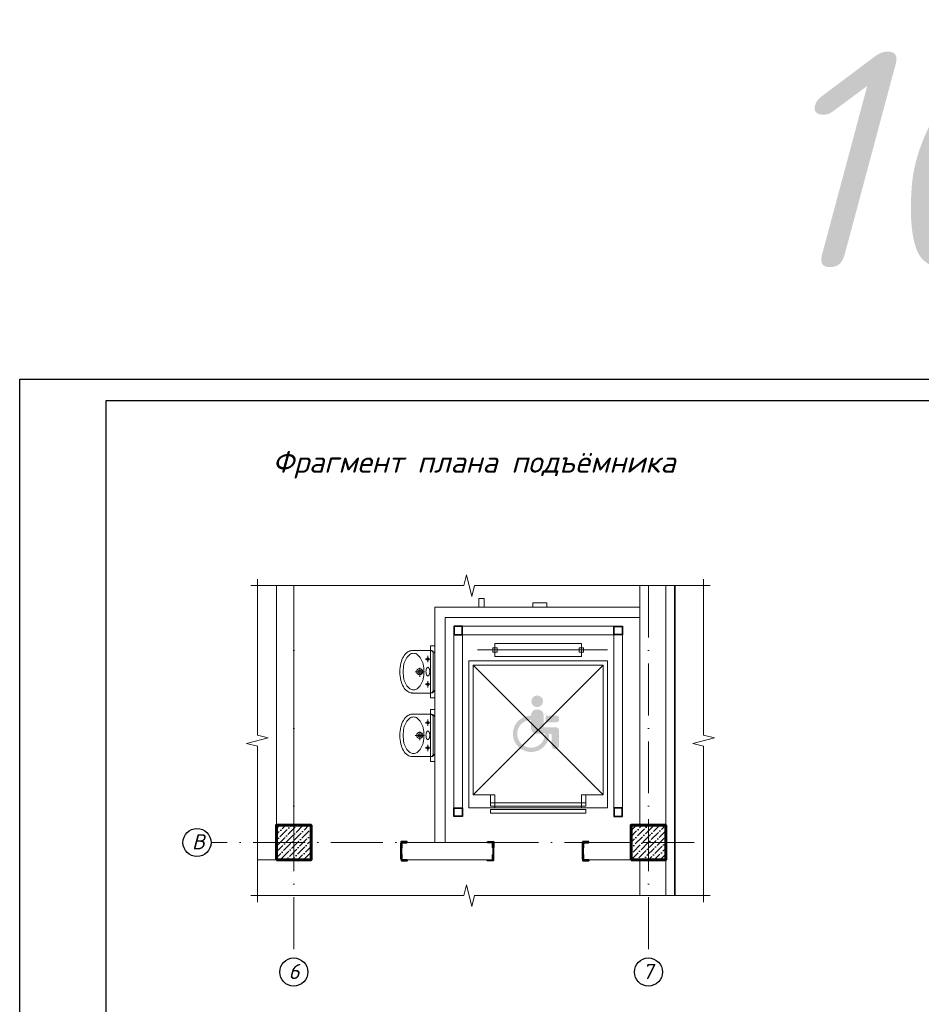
# Model space of a CAD drawing. Header units: millimetres. Extents: x 363306 to 7757304, y 1022887 to 1207196.
# Tile 64 of 256: x 740706 to 761553, y 1074225 to 1096983. Entities that reach past the tile are written whole.
import ezdxf

# ---------------------------------------------------------------- set-up
doc = ezdxf.new("R2010")
doc.units = ezdxf.units.MM
doc.linetypes.add('ACAD_ISO10W100', pattern=[18, 12, -3, 0, -3])
doc.layers.add('0 @ 100', color=7, linetype='Continuous')
doc.layers.add('O3SAD', color=1, linetype='Continuous')
for name, color, linetype, lineweight in [('PLAN', 250, 'Continuous', 25), ('инвалиды', 250, 'Continuous', 40), ('Метал', 157, 'Continuous', 30), ('размеры', 12, 'Continuous', 15), ('Сантехника', 150, 'Continuous', 13)]:
    doc.layers.add(name, color=color, linetype=linetype, lineweight=lineweight)
doc.layers.add('АСО-стены кирпич 380 мм', color=7, linetype='Continuous', lineweight=35, true_color=0x745739)
doc.styles.get("Standard").update_dxf_attribs({"font": 'isocpeui.ttf'})
doc.styles.add('ГОСТ 2.304', font='isocpeui.ttf')

# ---------------------------------------------------------------- blocks, each defined once
blk = doc.blocks.new('Раковина')
at = {"layer": 'Сантехника'}
for p, q in [((-273, -142), (-273, 109)), ((49, 1), (-63, 1)), ((0, -61), (0, 61)), ((273, 109), (273, -142)), ((-121, -104), (-201, -104)), ((-161, -127), (-161, -70)), ((204, -104), (124, -104)), ((164, -127), (164, -70)), ((-240, -172), (0, -172)), ((0, -192), (-223, -192)), ((240, -172), (0, -172)), ((223, -192), (0, -192))]:
    blk.add_line(p, q, dxfattribs=at)
for centre, radius in [((0, 1), 39.9), ((0, 1), 22.4), ((-161, -104), 17.1), ((164, -104), 17.1)]:
    blk.add_circle(centre, radius, dxfattribs=at)
for centre, radius, start, end in [((-2, -218), 475, 90, 103.2739), ((-2, -218), 475, 89.7855, 90), ((2, -218), 475, 90, 90.2145), ((2, -218), 475, 76.7261, 90), ((-181, 102), 91.5, 143.9722, 180), ((-96, 40), 197, 119.663, 143.9722), ((-154, 81), 79.4, 143.9722, 180), ((-80, 27), 171, 119.663, 143.9722), ((-39, -60), 312, 103.2739, 119.663), ((-31, -59), 271, 103.2739, 119.663), ((2, -197), 412, 90, 103.2739), ((2, -197), 412, 76.7261, 90), ((34, -59), 271, 60.337, 76.7261), ((39, -60), 312, 60.337, 76.7261), ((83, 27), 171, 36.0278, 60.337), ((96, 40), 197, 36.0278, 60.337), ((158, 81), 79.4, 0, 36.0278), ((181, 102), 91.5, 0, 36.0278), ((-181, 102), 91.5, 180, 184.1196), ((-154, 81), 79.4, 180, 216.0278), ((-80, 135), 171, 216.0278, 240.337), ((83, 135), 171, 299.663, 323.9722), ((158, 81), 79.4, 323.9722, 0), ((181, 102), 91.5, 355.8804, 0), ((-31, 222), 271, 240.337, 256.7261), ((2, 359), 412, 256.7261, 270), ((-43, -103), 11.5, 136.143, 180), ((-43, -103), 11.5, 180, 223.857), ((-22, -123), 40.8, 113.3198, 136.143), ((-22, -82), 40.8, 223.857, 246.6802), ((-8, -156), 76.8, 100.124, 113.3198), ((-8, -49), 76.8, 246.6802, 259.876), ((2, -209), 130, 90, 100.124), ((2, 3), 130, 259.876, 270), ((2, 359), 412, 270, 283.2739), ((2, -209), 130, 79.876, 90), ((2, 3), 130, 270, 280.124), ((11, -156), 76.8, 66.6802, 79.876), ((11, -49), 76.8, 280.124, 293.3198), ((25, -123), 40.8, 43.857, 66.6802), ((25, -82), 40.8, 293.3198, 316.143), ((46, -103), 11.5, 0, 43.857), ((46, -103), 11.5, 316.143, 0), ((34, 222), 271, 283.2739, 299.663), ((-236, -135), 37.1, 180, 270), ((-223, -142), 50, 180, 270), ((223, -142), 50, 270, 0), ((236, -135), 37.1, 270, 0)]:
    blk.add_arc(centre, radius, start, end, dxfattribs=at)
blk = doc.blocks.new('sssad')
at = {"color": 1, "lineweight": 40, "ltscale": 100}
for points in [[(578506, 1204260), (578573, 1204260), (578573, 1204193), (578569, 1204193, -0.414214), (578567, 1204195), (578567, 1204247, 0.414214), (578560, 1204254), (578508, 1204254, -0.414214), (578506, 1204256), (578506, 1204260)], [(578572, 1204110), (578572, 1204044), (578505, 1204044), (578505, 1204047, -0.414214), (578507, 1204049), (578559, 1204049, 0.414214), (578566, 1204056), (578566, 1204108, -0.414214), (578568, 1204110), (578572, 1204110)]]:
    blk.add_lwpolyline(points, format="xyb", dxfattribs=at)
blk.add_lwpolyline([(578575, 1204060), (578575, 1204244)], dxfattribs=at)

msp = doc.modelspace()

# ---------------------------------------------------------------- hatches: boundary and pattern name
at = {"ltscale": 100}
h = msp.add_hatch(dxfattribs=at)
h.set_pattern_fill('ANSI36', color=256, scale=30, style=0)
h.set_pattern_definition([(45, (-33379281.4, 19444024.815), (50.51394068, 185.2177825), [238.125, -47.625, 0, -47.625])])
h.paths.add_polyline_path([(747443.704, 1078364.815), (746643.704, 1078364.815), (746643.704, 1077564.815), (747443.704, 1077564.815)])
h = msp.add_hatch(dxfattribs=at)
h.set_pattern_fill('ANSI36', color=256, scale=30, style=0)
h.set_pattern_definition([(45, (-33388681.4, 19444024.815), (50.51394068, 185.2177825), [238.125, -47.625, 0, -47.625])])
h.paths.add_polyline_path([(755643.704, 1078364.815), (754843.704, 1078364.815), (754843.704, 1077564.815), (755643.704, 1077564.815)])
at = {"layer": 'инвалиды', "lineweight": 0, "ltscale": 200, "true_color": 0xfab905}
h = msp.add_hatch(color=40, dxfattribs=at)
h.paths.add_polyline_path([(752531.816, 1080916.152, -0.414213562), (752651.816, 1081036.152), (752699.789, 1081036.152, -0.414213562), (752819.789, 1080916.152), (752819.789, 1080628.44), (753100.936, 1080628.44, -0.414213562), (753175.936, 1080553.44), (753175.936, 1080195.679, -0.414213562), (753100.936, 1080120.679), (753080.502, 1080120.679, -0.414213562), (753005.502, 1080195.679), (753005.502, 1080451.57, 0.414213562), (752975.502, 1080481.57), (752651.816, 1080481.57, -0.414213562), (752531.816, 1080601.57)])
h.paths.add_polyline_path([(752866.639, 1080898.076), (753118.457, 1080898.076, -0.414213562), (753178.457, 1080838.076), (753178.457, 1080803.682, -0.414213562), (753118.457, 1080743.682), (752866.639, 1080743.682)])
h.paths.add_polyline_path([(752531.816, 1080896.242), (752531.816, 1080797.326, 2.454645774), (752850.075, 1080481.57), (752948.998, 1080481.57, -2.445012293)])
h.paths.add_polyline_path([(752536.302, 1081228.526, -1), (752806.243, 1081228.526, -1)])

# ---------------------------------------------------------------- linework, layer by layer
at = {"lineweight": 0, "ltscale": 100}
for p, q in [((746643.704, 1078364.815), (746643.704, 1083901.784)), ((747043.704, 1078364.815), (747043.704, 1083901.784)), ((755043.704, 1078364.815), (755043.704, 1083901.784)), ((755643.704, 1076736.336), (755643.704, 1083901.784)), ((755043.704, 1083404.815), (750303.704, 1083404.815)), ((750303.704, 1083404.815), (750303.704, 1077964.815)), ((755043.704, 1083164.815), (750543.704, 1083164.815)), ((750543.704, 1083164.815), (750543.704, 1077964.815)), ((746643.704, 1077964.815), (746204.178, 1077964.815)), ((749543.704, 1077964.815), (751643.704, 1077964.815)), ((749543.704, 1077964.815), (749543.704, 1077564.815)), ((751643.704, 1077964.815), (751643.704, 1077564.815)), ((751643.704, 1077564.815), (751643.704, 1077964.815)), ((753743.704, 1077964.815), (754843.704, 1077964.815)), ((753743.704, 1077564.815), (753743.704, 1077964.815)), ((746703.704, 1077564.815), (746204.178, 1077564.815)), ((749543.704, 1077564.815), (751643.704, 1077564.815)), ((753743.704, 1077564.815), (754843.704, 1077564.815)), ((755043.704, 1076736.336), (755043.704, 1077564.815))]:
    msp.add_line(p, q, dxfattribs=at)
at = {"color": 1, "linetype": 'ACAD_ISO10W100', "lineweight": 9, "ltscale": 100}
for p, q in [((747043.704, 1083901.784), (747043.704, 1075295.655)), ((755243.704, 1083901.784), (755243.704, 1075295.655)), ((756303.704, 1077964.815), (745130.561, 1077964.815))]:
    msp.add_line(p, q, dxfattribs=at)
at = {"lineweight": 30}
msp.add_lwpolyline([(742706.348, 1088178.072), (782206.348, 1088178.072), (782206.348, 1059478.072), (742706.348, 1059478.072)], close=True, dxfattribs=at)
at = {"linetype": 'Continuous', "lineweight": 0}
for points in [[(746204.178, 1080444.06), (746204.178, 1084051.784)], [(750971.956, 1083901.784), (751034.456, 1084151.784)], [(751034.456, 1084151.784), (751159.456, 1083651.784)], [(756519.364, 1083901.784), (756519.364, 1084051.784)], [(746054.178, 1083901.784), (750971.956, 1083901.784)], [(751159.456, 1083651.784), (751221.956, 1083901.784)], [(751221.956, 1083901.784), (756519.365, 1083901.784)], [(756519.364, 1080444.06), (756519.364, 1083901.784)], [(756519.365, 1083901.784), (756669.365, 1083901.784)], [(745954.178, 1080256.56), (746454.178, 1080381.56)], [(746454.178, 1080381.56), (746204.178, 1080444.06)], [(756269.364, 1080256.56), (756769.364, 1080381.56)], [(756769.364, 1080381.56), (756519.364, 1080444.06)], [(746204.178, 1080194.06), (745954.178, 1080256.56)], [(746204.178, 1076736.336), (746204.178, 1080194.06)], [(756519.364, 1080194.06), (756269.364, 1080256.56)], [(756519.364, 1076736.336), (756519.364, 1080194.06)], [(750971.956, 1076736.336), (751034.456, 1076986.336)], [(751034.456, 1076986.336), (751159.456, 1076486.336)], [(746204.178, 1076736.336), (746054.178, 1076736.336)], [(746204.178, 1076736.336), (746204.178, 1076586.336)], [(746204.178, 1076736.336), (750971.956, 1076736.336)], [(751159.456, 1076486.336), (751221.956, 1076736.336)], [(751221.956, 1076736.336), (756519.365, 1076736.336)], [(756519.364, 1076736.336), (756519.364, 1076586.336)], [(756519.365, 1076736.336), (756669.365, 1076736.336)]]:
    msp.add_lwpolyline(points, dxfattribs=at)
at = {"color": 32, "lineweight": 0, "ltscale": 100}
msp.add_lwpolyline([(755843.704, 1076736.336), (755843.704, 1083901.784)], dxfattribs=at)
at = {"color": 252, "lineweight": 0, "ltscale": 100}
msp.add_lwpolyline([(755857.704, 1076736.336), (755857.704, 1083901.784)], dxfattribs=at)
at = {"lineweight": 0, "ltscale": 100}
for points in [[(752574.251, 1083404.815), (752574.251, 1083504.815), (752894.251, 1083504.815), (752894.251, 1083404.815)], [(750303.704, 1082510.884), (750203.704, 1082510.884), (750203.704, 1081310.884), (750303.704, 1081310.884)], [(750303.704, 1081040.002), (750203.704, 1081040.002), (750203.704, 1079840.002), (750303.704, 1079840.002)]]:
    msp.add_lwpolyline(points, close=True, dxfattribs=at)
at = {"color": 46, "lineweight": 0}
for points in [[(754643.704, 1078564.815), (754643.704, 1082964.815), (750743.704, 1082964.815), (750743.704, 1078764.815)], [(754443.704, 1078564.815), (754443.704, 1082764.815), (750943.704, 1082764.815), (750943.704, 1078764.815)]]:
    msp.add_lwpolyline(points, dxfattribs=at)
at = {"color": 0, "lineweight": 0, "ltscale": 100}
for points in [[(754293.704, 1082414.815), (751293.704, 1082414.815)], [(751693.704, 1078764.815), (751693.704, 1079064.815), (751193.704, 1079064.815), (751193.704, 1082064.815), (754193.704, 1082064.815), (754193.704, 1079064.815), (753693.704, 1079064.815), (753693.704, 1078764.815)], [(754193.704, 1082064.815), (751193.704, 1079064.815)], [(754193.704, 1079064.815), (751193.704, 1082064.815)]]:
    msp.add_lwpolyline(points, dxfattribs=at)
for points in [[(751743.704, 1082364.815), (751743.704, 1082464.815), (751643.704, 1082464.815), (751643.704, 1082364.815)], [(751693.704, 1082264.815), (751693.704, 1082564.815), (753693.704, 1082564.815), (753693.704, 1082264.815)], [(753643.704, 1082364.815), (753643.704, 1082464.815), (753743.704, 1082464.815), (753743.704, 1082364.815)], [(751093.704, 1078764.815), (754293.704, 1078764.815), (754293.704, 1082164.815), (751093.704, 1082164.815)], [(751593.704, 1078884.815), (751693.704, 1078884.815), (751693.704, 1079064.815), (751593.704, 1079064.815)], [(753793.704, 1078884.815), (753693.704, 1078884.815), (753693.704, 1079064.815), (753793.704, 1079064.815)], [(753793.704, 1078884.815), (751593.704, 1078884.815), (751593.704, 1078804.815), (753793.704, 1078804.815)], [(753793.704, 1078724.815), (751593.704, 1078724.815), (751593.704, 1078644.815), (753793.704, 1078644.815)]]:
    msp.add_lwpolyline(points, close=True, dxfattribs=at)
at = {"layer": 'O3SAD', "color": 1}
msp.add_lwpolyline([(740706.348, 1088678.072), (782706.348, 1088678.072), (782706.348, 1058978.072), (740706.348, 1058978.072)], close=True, dxfattribs=at)
at = {"layer": 'PLAN', "color": 158, "lineweight": 30}
for centre in [(744805.675, 1077964.815), (747043.704, 1074970.77), (755243.704, 1074970.77)]:
    msp.add_circle(centre, 324.885, dxfattribs=at)
at = {"layer": 'АСО-стены кирпич 380 мм', "color": 5, "lineweight": 0}
msp.add_lwpolyline([(751323.71, 1083404.815), (751323.714, 1083604.815), (751443.714, 1083604.815), (751443.704, 1083404.815)], dxfattribs=at)
at = {"layer": 'Метал', "color": 0, "lineweight": 30}
for points in [[(750943.704, 1082764.815), (750943.704, 1082964.815), (750743.704, 1082964.815), (750743.704, 1082764.815)], [(750937.704, 1082770.815), (750937.704, 1082958.815), (750749.704, 1082958.815), (750749.704, 1082770.815)], [(754443.704, 1082764.815), (754443.704, 1082964.815), (754643.704, 1082964.815), (754643.704, 1082764.815)], [(754449.704, 1082770.815), (754449.704, 1082958.815), (754637.704, 1082958.815), (754637.704, 1082770.815)], [(750943.704, 1078764.815), (750943.704, 1078564.815), (750743.704, 1078564.815), (750743.704, 1078764.815)], [(750937.704, 1078758.815), (750937.704, 1078570.815), (750749.704, 1078570.815), (750749.704, 1078758.815)], [(754443.704, 1078764.815), (754443.704, 1078564.815), (754643.704, 1078564.815), (754643.704, 1078764.815)], [(754449.704, 1078758.815), (754449.704, 1078570.815), (754637.704, 1078570.815), (754637.704, 1078758.815)]]:
    msp.add_lwpolyline(points, close=True, dxfattribs=at)
at = {"layer": 'размеры', "lineweight": 60, "ltscale": 5}
for points in [[(746643.704, 1077564.815), (747443.704, 1077564.815), (747443.704, 1078364.815), (746643.704, 1078364.815)], [(754843.704, 1077564.815), (755643.704, 1077564.815), (755643.704, 1078364.815), (754843.704, 1078364.815)]]:
    msp.add_lwpolyline(points, close=True, dxfattribs=at)

# ---------------------------------------------------------------- block references
at = {"color": 244, "lineweight": 25, "true_color": 0x991b1e, "yscale": 2, "zscale": 2}
for p, xscale in [((1906674.314, -1330539.672), -2), ((-405486.907, -1330539.672), 2), ((1910874.314, -1330539.672), -2)]:
    msp.add_blockref('sssad', p, dxfattribs=dict(at, xscale=xscale))
at = {"layer": 'Сантехника', "lineweight": 0, "extrusion": (0, 0, -1), "xscale": -1.798037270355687, "yscale": 1.798037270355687, "zscale": -1.798037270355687, "rotation": 270}
for p in [(-749958.44, 1081910.884), (-749958.44, 1080440.002)]:
    msp.add_blockref('Раковина', p, dxfattribs=at)

# ---------------------------------------------------------------- texts
at = {"linetype": 'ByBlock', "ltscale": 30, "insert": (760873.962, 1093746.685), "char_height": 5000, "width": 658.8739, "attachment_point": 5}
msp.add_mtext('10', dxfattribs=at)
at = {"layer": '0 @ 100', "color": 7, "insert": (746549.97, 1086694.57), "char_height": 500, "attachment_point": 4, "style": 'ГОСТ 2.304'}
msp.add_mtext('Фрагмент плана подъёмника', dxfattribs=at)
at = {"layer": 'PLAN', "lineweight": 30, "char_height": 350, "width": 338.65741}
for s, insert, attachment_point in [('B', (744689.893, 1078157.603), 1), ('6', (747175.772, 1075159.343), 3), ('7', (755349.746, 1075159.343), 3)]:
    msp.add_mtext(s, dxfattribs=dict(at, insert=insert, attachment_point=attachment_point))

doc.saveas('drawing.dxf')
